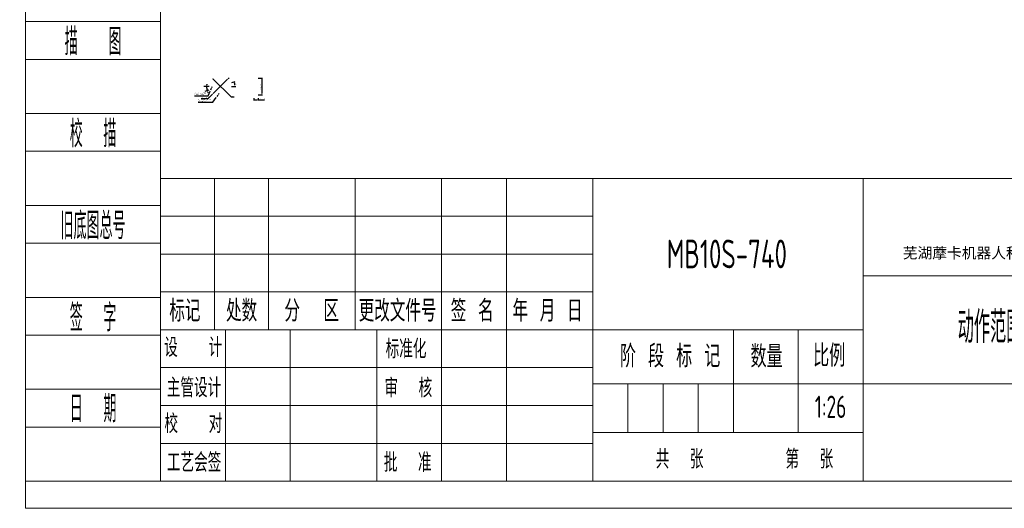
# Model space of a CAD drawing. Header units: millimetres. Extents: x -7686 to -856, y -458 to 6140.
# Tile 1 of 102: x -7686 to -5025, y 1803 to 3122. Entities that reach past the tile are written whole.
import ezdxf
from ezdxf.enums import TextEntityAlignment as Align

# ---------------------------------------------------------------- set-up
doc = ezdxf.new("R2010")
doc.units = ezdxf.units.MM
doc.header["$LTSCALE"] = 5
doc.header["$PDSIZE"] = -1
for name, color, linetype, lineweight in [('1轮廓实线层', 7, 'Continuous', 18), ('2细线层', 4, 'Continuous', 13), ('6文字层', 3, 'Continuous', 13), ('L2', 6, 'Continuous', 13), ('图框层', 7, 'Continuous', 18)]:
    doc.layers.add(name, color=color, linetype=linetype, lineweight=lineweight)
doc.layers.add('标注层', color=7, linetype='Continuous')
doc.styles.add('PC_TEXTSTYLE', font='ISOCP.SHX', dxfattribs={"width": 0.707, "bigfont": 'GBCBIG.SHX'})
doc.styles.add('SLDTEXTSTYLE0', font='TXT', dxfattribs={"width": 0.7})
doc.styles.add('仿宋体', font='txt')
doc.styles.add('标准汉字', font='gbenor.shx', dxfattribs={"bigfont": 'gbcbig.shx'})
doc.dimstyles.new('SLDDIMSTYLE0', dxfattribs={"dimtxt": 2.53938, "dimasz": 2.3, "dimexe": 0, "dimexo": 0.0625, "dimgap": 0.634845, "dimtad": 0, "dimtih": 1, "dimtoh": 1, "dimdec": 6, "dimrnd": 1e-09, "dimzin": 12, "dimdsep": 46, "dimtxsty": 'SLDTEXTSTYLE0', "dimblk1": 'NONE', "dimsah": 1, "dimcen": 0, "dimadec": 0, "dimazin": 3, "dimtfac": 1, "dimtmove": 0, "dimatfit": 3, "dimldrblk": 'NONE', "dimfxl": 1, "dimfrac": 2, "dimtolj": 1, "dimtzin": 12, "dimarcsym": 0})
doc.dimstyles.new('SLDDIMSTYLE1', dxfattribs={"dimtxt": 2.53938, "dimasz": 2.3, "dimexe": 0, "dimexo": 0.0625, "dimgap": 0.634845, "dimtad": 2, "dimrnd": 1e-09, "dimzin": 12, "dimdsep": 46, "dimtxsty": 'SLDTEXTSTYLE0', "dimsah": 1, "dimcen": 0.09, "dimadec": 0, "dimazin": 3, "dimtfac": 1, "dimtofl": 0, "dimtmove": 0, "dimatfit": 3, "dimfxl": 1, "dimfrac": 2, "dimtolj": 1, "dimtzin": 12, "dimarcsym": 0})
doc.dimstyles.new('SLDDIMSTYLE2', dxfattribs={"dimtxt": 5.07876, "dimasz": 4.6, "dimexe": 0, "dimexo": 0.0625, "dimgap": 1.26969, "dimtad": 2, "dimrnd": 1e-09, "dimzin": 12, "dimdsep": 46, "dimtxsty": 'SLDTEXTSTYLE0', "dimsah": 1, "dimcen": 0.09, "dimadec": 0, "dimazin": 3, "dimtfac": 1, "dimtmove": 0, "dimatfit": 0, "dimfxl": 1, "dimfrac": 2, "dimtolj": 1, "dimtzin": 12, "dimarcsym": 0})
doc.dimstyles.new('SLDDIMSTYLE3', dxfattribs={"dimtxt": 5.07876, "dimasz": 4.6, "dimexe": 0, "dimexo": 0.0625, "dimgap": 1.26969, "dimtad": 0, "dimtih": 1, "dimtoh": 1, "dimdec": 6, "dimrnd": 1e-09, "dimzin": 12, "dimdsep": 46, "dimtxsty": 'SLDTEXTSTYLE0', "dimsah": 1, "dimcen": 0, "dimadec": 0, "dimazin": 3, "dimtfac": 1, "dimtofl": 0, "dimtmove": 0, "dimatfit": 3, "dimfxl": 1, "dimfrac": 2, "dimtolj": 1, "dimtzin": 12, "dimarcsym": 0})
doc.dimstyles.new('SLDDIMSTYLE4', dxfattribs={"dimtxt": 5.07876, "dimasz": 4.6, "dimexe": 0, "dimexo": 0.0625, "dimgap": 1.26969, "dimtad": 0, "dimtih": 1, "dimtoh": 1, "dimdec": 1, "dimrnd": 1e-09, "dimzin": 12, "dimdsep": 46, "dimtxsty": 'SLDTEXTSTYLE0', "dimsah": 1, "dimcen": 0, "dimadec": 0, "dimazin": 3, "dimtfac": 1, "dimtofl": 0, "dimtmove": 0, "dimatfit": 3, "dimfxl": 1, "dimfrac": 2, "dimtolj": 1, "dimtzin": 12, "dimarcsym": 0})

# ---------------------------------------------------------------- blocks, each defined once
blk = doc.blocks.new('ZwmFrameMain_A4^_^无分区图框^_^portrait')
at = {"layer": '1轮廓实线层'}
for q in [(0, 287), (180, 0)]:
    blk.add_line((0, 0), q, dxfattribs=at)
at = {"layer": '2细线层'}
for q in [(-25, 292), (185, -5)]:
    blk.add_line((-25, -5), q, dxfattribs=at)
blk = doc.blocks.new('ZwmFrameMain_纵向标题栏')
at = {"layer": '1轮廓实线层'}
for p, q in [((-180, 56), (0, 56)), ((-180, 0), (-180, 56))]:
    blk.add_line(p, q, dxfattribs=at)
at = {"layer": '2细线层', "color": 6, "linetype": 'Continuous'}
for p, q in [((-170, 28), (-170, 56)), ((-160, 28), (-160, 56)), ((-144, 28), (-144, 56)), ((-128, 0), (-128, 56)), ((-128, 28), (-128, 56)), ((-116, 0), (-116, 56)), ((-100, 0), (-100, 56)), ((-50, 0), (-50, 56)), ((-180, 49), (-100, 49)), ((-180, 42), (-100, 42)), ((-50, 38), (0, 38)), ((-180, 35), (-100, 35)), ((-180, 28), (-50, 28)), ((-168, 0), (-168, 28)), ((-156, 0), (-156, 28)), ((-74, 9), (-74, 28)), ((-62, 9), (-62, 28)), ((-180, 21), (-100, 21)), ((-100, 18), (0, 18)), ((-93.5, 9), (-93.5, 18)), ((-87, 9), (-87, 18)), ((-80.5, 9), (-80.5, 18)), ((-180, 14), (-100, 14)), ((-100, 9), (-50, 9)), ((-180, 7), (-100, 7))]:
    blk.add_line(p, q, dxfattribs=at)
at = {"layer": 'L2', "linetype": 'Continuous'}
blk.add_line((-140, 0), (-140, 28), dxfattribs=at)
at = {"layer": '6文字层', "color": 4, "linetype": 'Continuous', "insert": (-24.91, 42.09), "char_height": 2, "width": 55.1899, "attachment_point": 5, "style": '仿宋体'}
blk.add_mtext('芜湖藦卡机器人科技有限公司', dxfattribs=at)
at = {"layer": '6文字层', "color": 6, "style": '标准汉字'}
for s, insert, char_height, width, attachment_point in [('签 名', (-122.34, 31.5), 4, 14.8571, 5), ('年 月 日', (-108.39, 31.5), 4, 23.9643, 5), ('标记', (-175.5, 31.5), 4, 11.65, 5), ('处数', (-165.01, 31.5), 4, 11.45, 5), ('分  区', (-152.04, 31.5), 4, 19.1643, 5), ('更改文件号', (-136.14, 31.5), 4, 29.3, 5), ('设   计', (-173.97, 24.73), 3.5, 20.0562, 5), ('标准化', (-134.58, 24.45), 3.5, 15.4875, 5), ('阶 段 标 记', (-94.98, 21.04), 4.118, 30.425, 7), ('数量', (-70.82, 21), 4.118, 10.0187, 7), ('比例', (-59.23, 21.15), 4.118, 9.4062, 7), ('主管设计', (-173.82, 17.28), 3.5, 20.2125, 5), ('审  核', (-134.15, 17.23), 3.5, 16.4625, 5), ('校   对', (-173.93, 10.64), 3.5, 20.3187, 5), ('共  张        第  张', (-88.37, 2.32), 3.5, 60.8437, 7), ('工艺会签', (-173.8, 3.47), 3.5, 20.3, 5), ('批  准', (-134.27, 3.47), 3.5, 16.5937, 5)]:
    blk.add_mtext(s, dxfattribs=dict(at, insert=insert, char_height=char_height, width=width, attachment_point=attachment_point))
at = {"layer": '6文字层', "color": 4, "style": 'PC_TEXTSTYLE', "flags": 8}
for tag, height, width, p, p2 in [('产品名称或材料标记', 5.29, 0.911854, (-90.89, 39.38), (-59.53, 39.38)), ('图样名称', 5.88, 2.846512, (-48.82, 25.54), (-1.18, 25.54)), ('图样代号', 5.88, 2.86875, (-48.82, 6.64), (-1.18, 6.64))]:
    blk.add_attdef(tag, text='', height=height, dxfattribs=dict(at, width=width)).set_placement(p, p2, align=Align.FIT)
at = {"layer": '6文字层', "color": 6, "style": 'PC_TEXTSTYLE', "width": 9.241641, "flags": 8}
blk.add_attdef('设计', text='', height=2.5, rotation=359.5768, dxfattribs=at).set_placement((-166.76, 23.52), (-157.52, 23.45), align=Align.FIT)
at = {"layer": '6文字层', "color": 6, "style": 'PC_TEXTSTYLE', "flags": 8}
for tag, height, width, p, p2 in [('审核', 2.5, 2.542374, (-166.6, 16.66), (-157.7, 16.66)), ('重量', 4.12, 1.685865, (-72.82, 11.88), (-63.18, 11.88)), ('比例', 4.12, 1.699352, (-60.82, 11.71), (-51.18, 11.71))]:
    blk.add_attdef(tag, text='', height=height, dxfattribs=dict(at, width=width)).set_placement(p, p2, align=Align.FIT)
blk = doc.blocks.new('ZwmFrameMain_附加栏')
at = {"layer": '2细线层'}
for p, q in [((-25, 102), (0, 102)), ((-25, 95), (0, 95)), ((-25, 85), (0, 85)), ((-25, 78), (0, 78)), ((-25, 68), (0, 68)), ((-25, 61), (0, 61)), ((-25, 51), (0, 51)), ((-25, 44), (0, 44)), ((-25, 34), (0, 34)), ((-25, 27), (0, 27)), ((-25, 17), (0, 17)), ((-25, 10), (0, 10)), ((-25, 0), (0, 0))]:
    blk.add_line(p, q, dxfattribs=at)
at = {"layer": '6文字层', "color": 3, "style": 'PC_TEXTSTYLE'}
for s, width, p in [('借通用件登记', 0.667, (-12.5, 98.5)), ('描   图', 0.6667, (-12.5, 81.5)), ('校  描', 0.667, (-12.5, 64.5)), ('旧底图总号', 0.667, (-12.5, 47.5)), ('签  字', 0.667, (-12.5, 30.5)), ('日  期', 0.667, (-12.49, 13.6))]:
    blk.add_text(s, height=5, dxfattribs=dict(at, width=width)).set_placement(p, align=Align.MIDDLE)
at = {"layer": '6文字层', "style": 'PC_TEXTSTYLE'}
for tag, width, p, p2 in [('借通用件登记', 0.671328, (-23.44, 86.36), (-1.25, 86.36)), ('描图', 2.120922, (-23.44, 69.36), (-1.25, 69.36)), ('校图', 2.149976, (-23.75, 52.06), (-1.25, 52.06)), ('旧底图总号', 0.761452, (-22.84, 35.67), (-1.86, 35.67)), ('签字', 2.026939, (-23.14, 18.37), (-1.56, 18.37)), ('日期', 1.89999, (-22.84, 1.37), (-2.17, 1.37))]:
    blk.add_attdef(tag, text='', height=5, dxfattribs=dict(at, width=width)).set_placement(p, p2, align=Align.FIT)
blk = doc.blocks.new('*D140')
at = {"layer": 'Defpoints', "color": 0, "transparency": 16777216}
for p in [(-3696.7, 3541), (-3735.1, 3503), (-859.9, 3047.2), (-784.9, 3043.7), (-784.9, 3021.9)]:
    blk.add_point(p, dxfattribs=at)
at = {"layer": '标注层', "lineweight": -2, "transparency": 16777216}
for p, q in [((-3696.7, 3541), (-3735.1, 3503)), ((-3694.6, 3543.1), (-3692.5, 3545.2)), ((-3767.8, 3489.6), (-3748.6, 3489.6)), ((-3748.6, 3489.6), (-3737.2, 3500.9))]:
    blk.add_line(p, q, dxfattribs=at)
at = {"layer": '标注层', "color": 0, "lineweight": -2, "transparency": 16777216}
for p, q in [((-859.9, 3047.1), (-859.9, 3043.7)), ((-859.9, 3043.7), (-832.3, 3043.7)), ((-787.2, 3043.7), (-810.9, 3043.7)), ((-784.9, 3021.9), (-784.9, 3043.7))]:
    blk.add_line(p, q, dxfattribs=at)
at = {"layer": '标注层', "transparency": 16777216}
for points in [[(-3694.9, 3543.5), (-3694.2, 3542.8), (-3696.7, 3541)], [(-3737.5, 3501.2), (-3736.8, 3500.5), (-3735.1, 3503)]]:
    blk.add_solid(points, dxfattribs=at)
at = {"layer": '标注层', "color": 0, "transparency": 16777216}
blk.add_solid([(-787.2, 3044.1), (-787.2, 3043.4), (-784.9, 3043.7)], dxfattribs=at)
at = {"layer": '标注层', "transparency": 16777216, "insert": (-3767.8, 3492.8), "char_height": 2.54, "attachment_point": 1}
blk.add_mtext('P.C.D ∅54', dxfattribs=at)
at = {"layer": '标注层', "color": 0, "transparency": 16777216, "insert": (-821.6, 3046.3), "char_height": 2.539, "attachment_point": 2, "style": 'SLDTEXTSTYLE0'}
blk.add_mtext('\\A1;{\\H2.00049x;75±0.02}', dxfattribs=at)
blk = doc.blocks.new('_None')
blk = doc.blocks.new('*D141')
at = {"layer": 'Defpoints', "color": 0, "transparency": 16777216}
for p in [(-3745.4, 3522), (-3695, 3528.8), (-3686.4, 3522), (-3685.5, 3531.9), (-3677.2, 3530.2), (-788.2, 3012.5), (-781.7, 3017.2)]:
    blk.add_point(p, dxfattribs=at)
at = {"layer": '标注层', "lineweight": -2, "transparency": 16777216}
for p, q in [((-3685.8, 3522), (-3674.3, 3522)), ((-3684.9, 3532.1), (-3676.4, 3534.8))]:
    blk.add_line(p, q, dxfattribs=at)
at = {"layer": '标注层', "color": 0, "lineweight": -2, "transparency": 16777216}
for p, q in [((-728, 3055.8), (-779.8, 3018.6)), ((-785, 3014.9), (-784.8, 3014.9)), ((-784.9, 3014.8), (-784.9, 3015))]:
    blk.add_line(p, q, dxfattribs=at)
at = {"layer": '标注层', "lineweight": -2, "transparency": 16777216}
blk.add_arc((-3715.9, 3522), 39.5, 4.3472, 13.6528, dxfattribs=at)
at = {"layer": '标注层', "transparency": 16777216}
for points in [[(-3677.9, 3531.2), (-3677, 3531.5), (-3678.3, 3534.2)], [(-3676, 3525), (-3677, 3525), (-3676.3, 3522)]]:
    blk.add_solid(points, dxfattribs=at)
at = {"layer": '标注层', "color": 0, "transparency": 16777216}
blk.add_solid([(-780, 3018.9), (-779.6, 3018.2), (-781.7, 3017.2)], dxfattribs=at)
at = {"layer": '标注层', "transparency": 16777216, "insert": (-3674, 3530.9), "char_height": 2.54, "attachment_point": 1, "rotation": 278.6496}
blk.add_mtext('18°', dxfattribs=at)
at = {"layer": '标注层', "color": 0, "transparency": 16777216, "insert": (-781.2, 3038), "char_height": 2.539, "attachment_point": 1, "rotation": 35.724, "style": 'SLDTEXTSTYLE0'}
blk.add_mtext('\\A1;{\\H2.00049x;2 x ∅8\\H0.7x;\\S+0.015^ 0;\\fSimSun|b0|i0|c134|p2;\\H1.42857x;完全贯穿\\P\\fGDT|b0|i0|c134|p2;w\\Ftxt|c134;%%C9X90°,\\fSimSun|b0|i0|c134|p2;近端}', dxfattribs=at)
blk = doc.blocks.new('*D142')
at = {"layer": 'Defpoints', "color": 0, "transparency": 16777216}
for p in [(-3753.1, 3518.1), (-3745.4, 3522), (-3736.8, 3515.2), (-3686.4, 3522), (-3746.3, 3512.1), (-777.9, 3014.9), (-735.5, 3014.9), (-728.9, 2914.9)]:
    blk.add_point(p, dxfattribs=at)
at = {"layer": '标注层', "lineweight": -2, "transparency": 16777216}
for p, q in [((-3746, 3522), (-3760.3, 3522)), ((-3746.9, 3511.9), (-3758.1, 3508.3))]:
    blk.add_line(p, q, dxfattribs=at)
at = {"layer": '标注层', "color": 0, "lineweight": -2, "transparency": 16777216}
for p, q in [((-777.9, 3014.9), (-735.5, 3014.9)), ((-735.5, 2919.5), (-735.5, 3010.3)), ((-729, 2914.9), (-735.5, 2914.9))]:
    blk.add_line(p, q, dxfattribs=at)
at = {"layer": '标注层', "lineweight": -2, "transparency": 16777216}
for start, end in [(180, 198), (170.8004, 175.4002), (202.5998, 207.1996)]:
    blk.add_arc((-3715.9, 3522), 37.4, start, end, dxfattribs=at)
at = {"layer": '标注层', "transparency": 16777216}
for points in [[(-3752.7, 3525), (-3753.6, 3525), (-3753.3, 3522)], [(-3750.9, 3507.5), (-3749.9, 3507.8), (-3751.4, 3510.5)]]:
    blk.add_solid(points, dxfattribs=at)
at = {"layer": '标注层', "color": 0, "transparency": 16777216}
for points in [[(-736.2, 3010.3), (-734.7, 3010.3), (-735.5, 3014.9)], [(-736.2, 2919.5), (-734.7, 2919.5), (-735.5, 2914.9)]]:
    blk.add_solid(points, dxfattribs=at)
at = {"layer": '标注层', "transparency": 16777216, "insert": (-3750, 3518.4), "char_height": 2.54, "attachment_point": 1, "rotation": 280.2258}
blk.add_mtext('18°', dxfattribs=at)
at = {"layer": '标注层', "color": 0, "transparency": 16777216, "insert": (-741.8, 2964.3), "char_height": 5.079, "attachment_point": 2, "rotation": 90, "style": 'SLDTEXTSTYLE0'}
blk.add_mtext('\\A1;100±0.02', dxfattribs=at)
blk = doc.blocks.new('*D143')
at = {"layer": 'Defpoints', "color": 0, "transparency": 16777216}
for p in [(-3725.5, 3494.6), (-3723, 3498), (-957.9, 3060), (-784.9, 3021.9), (-957.9, 2846.9)]:
    blk.add_point(p, dxfattribs=at)
at = {"layer": '标注层', "lineweight": -2, "transparency": 16777216}
for p, q in [((-3736.7, 3479), (-3727.2, 3492.2)), ((-3723, 3498), (-3725.5, 3494.6)), ((-3721.3, 3500.5), (-3719.5, 3502.9)), ((-3775.6, 3479), (-3736.7, 3479))]:
    blk.add_line(p, q, dxfattribs=at)
at = {"layer": '标注层', "color": 0, "lineweight": -2, "transparency": 16777216}
for p, q in [((-957.9, 2846.9), (-957.9, 3060)), ((-953.3, 3060), (-872.5, 3060)), ((-789.5, 3060), (-847.5, 3060)), ((-784.9, 3021.9), (-784.9, 3060))]:
    blk.add_line(p, q, dxfattribs=at)
at = {"layer": '标注层', "transparency": 16777216}
for points in [[(-3727.6, 3492.5), (-3726.8, 3491.9), (-3725.5, 3494.6)], [(-3721.7, 3500.8), (-3720.9, 3500.2), (-3723, 3498)]]:
    blk.add_solid(points, dxfattribs=at)
at = {"layer": '标注层', "color": 0, "transparency": 16777216}
for points in [[(-953.3, 3060.8), (-953.3, 3059.2), (-957.9, 3060)], [(-789.5, 3060.8), (-789.5, 3059.2), (-784.9, 3060)]]:
    blk.add_solid(points, dxfattribs=at)
at = {"layer": '标注层', "transparency": 16777216, "insert": (-3775.6, 3487.6), "char_height": 2.54, "attachment_point": 1}
blk.add_mtext('4 x M5{\\fSimSun|b0|i0|c134|p2;完全贯穿 }EQS\\P%%C4.2{\\fSimSun|b0|i0|c134|p2;完全贯穿}', dxfattribs=at)
at = {"layer": '标注层', "color": 0, "transparency": 16777216, "insert": (-860, 3062.5), "char_height": 5.079, "attachment_point": 2, "style": 'SLDTEXTSTYLE0'}
blk.add_mtext('\\A1;173±0.02', dxfattribs=at)
blk = doc.blocks.new('*D144')
at = {"layer": 'Defpoints', "color": 0, "transparency": 16777216}
for p in [(-3740.5, 3515.9), (-3742.6, 3511.4), (-777.9, 3014.9), (-710, 3014.9), (-950.9, 2839.9)]:
    blk.add_point(p, dxfattribs=at)
at = {"layer": '标注层', "lineweight": -2, "transparency": 16777216}
for p, q in [((-3740.5, 3515.9), (-3742.6, 3511.4)), ((-3739.3, 3518.7), (-3738, 3521.4)), ((-3785.6, 3496.5), (-3749.4, 3496.5)), ((-3749.4, 3496.5), (-3743.9, 3508.7))]:
    blk.add_line(p, q, dxfattribs=at)
at = {"layer": '标注层', "color": 0, "lineweight": -2, "transparency": 16777216}
for p, q in [((-777.9, 3014.9), (-710, 3014.9)), ((-710, 3010.3), (-710, 2923.8)), ((-710, 2844.5), (-710, 2916.2)), ((-950.9, 2839.9), (-710, 2839.9))]:
    blk.add_line(p, q, dxfattribs=at)
at = {"layer": '标注层', "transparency": 16777216}
for points in [[(-3739.7, 3518.9), (-3738.8, 3518.5), (-3740.5, 3515.9)], [(-3744.3, 3508.9), (-3743.4, 3508.4), (-3742.6, 3511.4)]]:
    blk.add_solid(points, dxfattribs=at)
at = {"layer": '标注层', "color": 0, "transparency": 16777216}
for points in [[(-710.8, 3010.3), (-709.2, 3010.3), (-710, 3014.9)], [(-710.8, 2844.5), (-709.2, 2844.5), (-710, 2839.9)]]:
    blk.add_solid(points, dxfattribs=at)
at = {"layer": '标注层', "transparency": 16777216, "insert": (-3785.6, 3505.2), "char_height": 2.54, "attachment_point": 1}
blk.add_mtext('{\\C256;2 x ∅5H7\\fGDT|b0|i0|c134|p2;x\\Ftxt|c134;5 \\fSimSun|b0|i0|c134|p2;销孔\\P\\fGDT|b0|i0|c134|p2;w\\Ftxt|c134;%%C6X90°,\\fSimSun|b0|i0|c134|p2;近端}', dxfattribs=at)
at = {"layer": '标注层', "color": 0, "transparency": 16777216, "insert": (-710, 2922.5), "char_height": 5.079, "attachment_point": 2, "style": 'SLDTEXTSTYLE0'}
blk.add_mtext('\\A1;175±0.02', dxfattribs=at)
blk = doc.blocks.new('*D145')
at = {"layer": 'Defpoints', "color": 0, "transparency": 16777216}
for p in [(-3738.8, 3544.3), (-3692.9, 3499.7), (-1000, 3007.4), (-960.4, 3007.4), (-960.4, 2822.4)]:
    blk.add_point(p, dxfattribs=at)
at = {"layer": '标注层', "lineweight": -2, "transparency": 16777216}
for p, q in [((-3686, 3493), (-3736.7, 3542.2)), ((-3678.6, 3493), (-3686, 3493))]:
    blk.add_line(p, q, dxfattribs=at)
at = {"layer": '标注层', "color": 0, "lineweight": -2, "transparency": 16777216}
for p, q in [((-960.5, 3007.4), (-1000, 3007.4)), ((-1000, 3002.8), (-1000, 2920)), ((-1000, 2827), (-1000, 2912.4)), ((-960.5, 2822.4), (-1000, 2822.4))]:
    blk.add_line(p, q, dxfattribs=at)
at = {"layer": '标注层', "transparency": 16777216}
blk.add_solid([(-3736.3, 3542.6), (-3737, 3541.9), (-3738.8, 3544.3)], dxfattribs=at)
at = {"layer": '标注层', "color": 0, "transparency": 16777216}
for points in [[(-1000.8, 3002.8), (-999.2, 3002.8), (-1000, 3007.4)], [(-1000.8, 2827), (-999.2, 2827), (-1000, 2822.4)]]:
    blk.add_solid(points, dxfattribs=at)
at = {"layer": '标注层', "transparency": 16777216, "insert": (-3685.4, 3496.1), "char_height": 2.54, "attachment_point": 1}
blk.add_mtext('∅64', dxfattribs=at)
at = {"layer": '标注层', "color": 0, "transparency": 16777216, "insert": (-1000, 2918.7), "char_height": 5.08, "attachment_point": 2, "style": 'SLDTEXTSTYLE0'}
blk.add_mtext('\\A1;185', dxfattribs=at)
blk = doc.blocks.new('*D146')
at = {"layer": 'Defpoints', "color": 0, "transparency": 16777216}
for p in [(-3614.3, 3544.5), (-3614.3, 3499.5), (-3603.8, 3499.5), (-952.4, 2814.4), (-767.4, 2814.4), (-767.4, 2727.9)]:
    blk.add_point(p, dxfattribs=at)
at = {"layer": '标注层', "lineweight": -2, "transparency": 16777216}
for p, q in [((-3613.7, 3544.5), (-3601.8, 3544.5)), ((-3603.8, 3541.5), (-3603.8, 3502.5)), ((-3613.7, 3499.5), (-3601.8, 3499.5))]:
    blk.add_line(p, q, dxfattribs=at)
at = {"layer": '标注层', "color": 0, "lineweight": -2, "transparency": 16777216}
for p, q in [((-952.4, 2814.3), (-952.4, 2727.9)), ((-767.4, 2814.3), (-767.4, 2727.9)), ((-947.8, 2727.9), (-865.3, 2727.9)), ((-772, 2727.9), (-854.4, 2727.9))]:
    blk.add_line(p, q, dxfattribs=at)
at = {"layer": '标注层', "transparency": 16777216}
for points in [[(-3604.3, 3541.5), (-3603.3, 3541.5), (-3603.8, 3544.5)], [(-3604.3, 3502.5), (-3603.3, 3502.5), (-3603.8, 3499.5)]]:
    blk.add_solid(points, dxfattribs=at)
at = {"layer": '标注层', "color": 0, "transparency": 16777216}
for points in [[(-947.8, 2728.6), (-947.8, 2727.1), (-952.4, 2727.9)], [(-772, 2728.6), (-772, 2727.1), (-767.4, 2727.9)]]:
    blk.add_solid(points, dxfattribs=at)
at = {"layer": '标注层', "transparency": 16777216, "insert": (-3608.6, 3513.3), "char_height": 2.54, "attachment_point": 1, "rotation": 90}
blk.add_mtext('%%C45{\\H0.7x;\\S+0.025^ 0;}', dxfattribs=at)
at = {"layer": '标注层', "color": 0, "transparency": 16777216, "insert": (-859.8, 2730.4), "char_height": 5.08, "attachment_point": 2, "style": 'SLDTEXTSTYLE0'}
blk.add_mtext('\\A1;185', dxfattribs=at)
blk = doc.blocks.new('*D147')
at = {"layer": 'Defpoints', "color": 0, "transparency": 16777216}
for p in [(-3625.8, 3490.5), (-3613.8, 3490.5), (-3613.8, 3485.7), (-767.4, 2814.4), (-859.9, 2738.4), (-767.4, 2739.9)]:
    blk.add_point(p, dxfattribs=at)
at = {"layer": '标注层', "lineweight": -2, "transparency": 16777216}
for p, q in [((-3625.8, 3489.9), (-3625.8, 3483.7)), ((-3622.8, 3485.7), (-3616.8, 3485.7)), ((-3613.8, 3489.9), (-3613.8, 3483.7)), ((-3613.8, 3485.7), (-3596.9, 3485.7))]:
    blk.add_line(p, q, dxfattribs=at)
at = {"layer": '标注层', "color": 0, "lineweight": -2, "transparency": 16777216}
for p, q in [((-767.4, 2814.3), (-767.4, 2739.9)), ((-859.9, 2738.4), (-859.9, 2739.9)), ((-855.3, 2739.9), (-822.4, 2739.9)), ((-772, 2739.9), (-809.2, 2739.9))]:
    blk.add_line(p, q, dxfattribs=at)
at = {"layer": '标注层', "transparency": 16777216}
for points in [[(-3622.8, 3486.2), (-3622.8, 3485.2), (-3625.8, 3485.7)], [(-3616.8, 3486.2), (-3616.8, 3485.2), (-3613.8, 3485.7)]]:
    blk.add_solid(points, dxfattribs=at)
at = {"layer": '标注层', "color": 0, "transparency": 16777216}
for points in [[(-855.3, 2740.6), (-855.3, 2739.1), (-859.9, 2739.9)], [(-772, 2740.6), (-772, 2739.1), (-767.4, 2739.9)]]:
    blk.add_solid(points, dxfattribs=at)
at = {"layer": '标注层', "transparency": 16777216, "insert": (-3610.2, 3488.8), "char_height": 2.54, "attachment_point": 1}
blk.add_mtext('12±0.01', dxfattribs=at)
at = {"layer": '标注层', "color": 0, "transparency": 16777216, "insert": (-815.8, 2742.4), "char_height": 5.08, "attachment_point": 2, "style": 'SLDTEXTSTYLE0'}
blk.add_mtext('\\A1;92.5', dxfattribs=at)
blk = doc.blocks.new('J1')
at = {"layer": '标注层'}
dim = blk.add_linear_dim(base=(-784.9289141, 3043.7340264), p1=(-859.9289141, 3047.1905458), p2=(-784.9289141, 3021.8788031), text='{\\H2.00049x;<>±0.02}', dimstyle='SLDDIMSTYLE0', dxfattribs=at)
dim.commit()
dim.dimension.update_dxf_attribs({"geometry": '*D140', "text_midpoint": (-821.6094901, 3043.7340264), "dimtype": 128})
dim = blk.add_linear_dim(base=(-1000, 3007.3788031), p1=(-960.4289141, 2822.3788031), p2=(-960.4289141, 3007.3788031), angle=90, dimstyle='SLDDIMSTYLE4', override={"dimpost": '<>'}, dxfattribs=at)
dim.commit()
dim.dimension.update_dxf_attribs({"geometry": '*D145', "text_midpoint": (-1000, 2916.1909302), "dimtype": 128})
for base, p1, picture, middle in [((-767.4289141, 2727.8688031), (-952.4289141, 2814.3788031), '*D146', (-859.8360396, 2727.8688031)), ((-767.4289141, 2739.8688031), (-859.9289141, 2738.3553875), '*D147', (-815.7705825, 2739.8688031))]:
    dim = blk.add_linear_dim(base=base, p1=p1, p2=(-767.4289141, 2814.3788031), dimstyle='SLDDIMSTYLE4', override={"dimpost": '<>'}, dxfattribs=at)
    dim.commit()
    dim.dimension.update_dxf_attribs({"geometry": picture, "text_midpoint": middle, "dimtype": 128})
dim = blk.add_linear_dim(base=(-710, 3014.8788031), p1=(-950.9289141, 2839.8788031), p2=(-777.9289141, 3014.8788031), angle=90, text='<>±0.02', dimstyle='SLDDIMSTYLE3', override={"dimpost": '<>'}, dxfattribs=at)
dim.commit()
dim.dimension.update_dxf_attribs({"geometry": '*D144', "text_midpoint": (-710, 2920), "dimtype": 128})
dim = blk.add_linear_dim(base=(-735.4583008, 3014.8788031), p1=(-728.9491254, 2914.8788031), p2=(-777.9289141, 3014.8788031), angle=90, text='<>±0.02', dimstyle='SLDDIMSTYLE2', dxfattribs=at)
dim.commit()
dim.dimension.update_dxf_attribs({"geometry": '*D142', "text_midpoint": (-735.4583008, 2964.2579524), "dimtype": 128})
dim = blk.add_diameter_dim_2p(p1=(-788.1762687, 3012.5432757), p2=(-781.6815595, 3017.2143305), text='{\\H2.00049x;2 x <>\\H0.7x;\\S+0.015^ 0;\\fSimSun|b0|i0|c134|p2;\\H1.42857x;完全贯穿\\P\\fGDT|b0|i0|c134|p2;w\\Ftxt|c134;%%C9X90°,\\fSimSun|b0|i0|c134|p2;近端}', dimstyle='SLDDIMSTYLE1', dxfattribs=at)
dim.commit()
dim.dimension.update_dxf_attribs({"geometry": '*D141', "text_midpoint": (-750, 3040), "dimtype": 131})
dim = blk.add_linear_dim(base=(-957.9289141, 3060), p1=(-784.9289141, 3021.8788031), p2=(-957.9289141, 2846.8788031), text='<>±0.02', dimstyle='SLDDIMSTYLE3', override={"dimpost": '<>'}, dxfattribs=at)
dim.commit()
dim.dimension.update_dxf_attribs({"geometry": '*D143', "text_midpoint": (-860, 3060), "dimtype": 128})

msp = doc.modelspace()

# ---------------------------------------------------------------- block references
at = {"color": 1, "linetype": 'ByBlock'}
msp.add_blockref('J1', (-3427.637, -579.879), dxfattribs=at)
at = {"layer": '图框层', "xscale": 14.6016, "yscale": 14.6016, "zscale": 14.6016}
for name in ['ZwmFrameMain_A4^_^无分区图框^_^portrait', 'ZwmFrameMain_附加栏']:
    msp.add_blockref(name, (-7305.206, 1876.106), dxfattribs=at)
at = {"layer": '图框层'}
ref = msp.add_blockref('ZwmFrameMain_纵向标题栏', (-4676.918, 1876.106), dxfattribs=dict(at, xscale=14.6016, yscale=14.6016, zscale=14.6016))
ref.add_attrib('比例', '1:26', dxfattribs={"layer": '6文字层', "color": 6, "height": 60.1242, "style": 'PC_TEXTSTYLE', "width": 0.707}).set_placement((-5494.607, 2047.052), align=Align.CENTER)
ref.add_attrib('图样名称', '动作范围图', dxfattribs={"layer": '6文字层', "color": 4, "height": 85.8918, "style": 'PC_TEXTSTYLE', "width": 0.707}).set_placement((-5041.958, 2249.077), align=Align.CENTER)
ref.add_attrib('产品名称或材料标记', 'MB10S-740', dxfattribs={"layer": '6文字层', "color": 4, "height": 77.3026, "style": 'PC_TEXTSTYLE', "width": 0.707}).set_placement((-5775.054, 2451.083), align=Align.CENTER)

doc.saveas('drawing.dxf')
